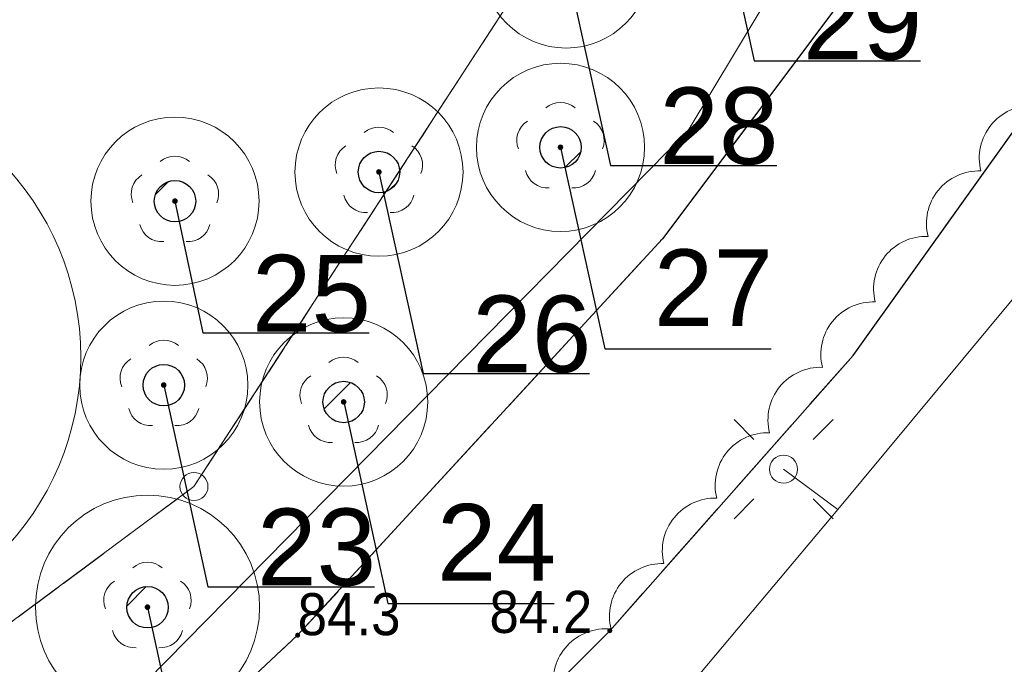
# Model space of a CAD drawing. Header units: metres. Extents: x 6540907 to 6541833, y 5893434 to 5894895.
# Tile 14 of 256: x 6540983 to 6541001, y 5893601 to 5893612. Entities that reach past the tile are written whole.
import ezdxf
from ezdxf import colors
from ezdxf.entities.mleader import LeaderData, LeaderLine
from ezdxf.enums import TextEntityAlignment as Align
from ezdxf.math import Vec2, Vec3

# ---------------------------------------------------------------- set-up
doc = ezdxf.new("R2010")
doc.units = ezdxf.units.M
doc.header["$MEASUREMENT"] = 0
for name, pattern in [('1.5_0.5', [2, 1.5, -0.5]), ('219-500', [0, 0]), ('egug-500', [1, 0.5, -0.5])]:
    doc.linetypes.add(name, pattern=pattern)
doc.layers.get('0').update_dxf_attribs({"color": 2, "linetype": 'CONTINUOUS', "lineweight": 5})
for name, color, linetype, lineweight in [('202-punkt graniczny', 251, 'CONTINUOUS', 9), ('218-kontur użytku gruntowego', 251, 'CONTINUOUS', 9), ('219-działka ewidencyjna', 152, 'CONTINUOUS', 18), ('drzewo liściaste', 251, 'CONTINUOUS', 9), ('jezdnia', 251, 'CONTINUOUS', 9), ('krawężnik', 251, 'CONTINUOUS', 9), ('latarnia', 251, 'CONTINUOUS', 9), ('pikieta naturalna', 251, 'CONTINUOUS', 9), ('pikieta naturalna-Atr2', 251, 'CONTINUOUS', 9), ('przewód elektroenergetyczny podziemny', 251, 'CONTINUOUS', 9), ('z_i_drzewa_liściste_korony', 66, 'CONTINUOUS', 20), ('z_i_drzewa_opis', 7, 'CONTINUOUS', 25)]:
    doc.layers.add(name, color=color, linetype=linetype, lineweight=lineweight)
doc.layers.add('z_i_masywy_grupy', color=7, linetype='CONTINUOUS', lineweight=13, true_color=0x7f926c)
doc.styles.add('Opisowy', font='arial.ttf')
doc.styles.get("Standard").update_dxf_attribs({"font": 'Arial', "width": 0.75})

# ---------------------------------------------------------------- blocks, each defined once
blk = doc.blocks.new('202')
at = {"color": 0, "linetype": 'Continuous', "lineweight": 0}
blk.add_circle((0, 0), 0.25, dxfattribs=at)
blk = doc.blocks.new('SM01')
at = {"color": 0, "linetype": 'Continuous', "lineweight": 13}
for p, q in [((-0.53, 0.531), (-0.883, 0.884)), ((0.531, 0.531), (0.884, 0.884)), ((-0.53, -0.53), (-0.883, -0.883)), ((0.531, -0.53), (0.884, -0.883))]:
    blk.add_line(p, q, dxfattribs=at)
blk.add_circle((0, 0), 0.25, dxfattribs=at)
blk = doc.blocks.new('PW01')
at = {"linetype": 'Continuous', "lineweight": 13}
h = blk.add_hatch(color=0, dxfattribs=at)
edge = h.paths.add_edge_path()
edge.add_arc((0, 0), 0.045, 0, 360)
blk = doc.blocks.new('OP021')
at = {"linetype": 'Continuous', "lineweight": 13}
h = blk.add_hatch(color=0, dxfattribs=at)
edge = h.paths.add_edge_path()
edge.add_arc((0, 0), 0.05, 0, 360)
at = {"color": 0, "linetype": 'Continuous', "lineweight": 13}
for centre, start, end in [((0, 0.4), 49.272, 130.728), ((-0.38, 0.124), 121.308, 202.548), ((0.38, 0.124), 337.452, 58.692), ((-0.235, -0.324), 193.221, 274.871), ((0.235, -0.324), 265.129, 346.779)]:
    blk.add_arc(centre, 0.4, start, end, dxfattribs=at)
blk = doc.blocks.new('_None')
blk = doc.blocks.new('punkt')
h = blk.add_hatch()
h.set_pattern_fill('ANSI32', color=256, scale=0.2)
h.set_pattern_definition([(45, (-4781848.87, -5644337.08), (-1.34703841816, 1.34703841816), []), (45, (-4781847.972, -5644337.08), (-1.34703841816, 1.34703841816), [])])
edge = h.paths.add_edge_path()
edge.add_arc((0, 0), 0.243, 0, 360)
blk.add_circle((0, 0), 0.243)

msp = doc.modelspace()

# ---------------------------------------------------------------- linework, layer by layer
at = {"layer": '218-kontur użytku gruntowego', "linetype": 'egug-500', "lineweight": 18, "flags": 128}
for points in [[(6541000.71, 5893625.563), (6540986.55, 5893603.823)], [(6540986.55, 5893603.823), (6541000.71, 5893625.563)], [(6540986.55, 5893603.823), (6540919.14, 5893553.873)], [(6540919.14, 5893553.873), (6540986.55, 5893603.823)]]:
    msp.add_lwpolyline(points, dxfattribs=at)
at = {"layer": '219-działka ewidencyjna', "linetype": '219-500', "lineweight": 18, "flags": 128}
for points in [[(6541000.71, 5893625.563), (6540986.55, 5893603.823)], [(6540986.55, 5893603.823), (6540919.14, 5893553.873)]]:
    msp.add_lwpolyline(points, dxfattribs=at)
at = {"layer": 'jezdnia', "linetype": '1.5_0.5', "lineweight": 18, "flags": 128}
msp.add_lwpolyline([(6540921.23, 5893551.933), (6540924.81, 5893548.553), (6540929.08, 5893553.073), (6540942.44, 5893566.903), (6540948.83, 5893570.673), (6540957.35, 5893575.643), (6540959.24, 5893576.693), (6540967.4, 5893581.433), (6540969.59, 5893582.733), (6540972.14, 5893584.133), (6540973.93, 5893585.133), (6540977.19, 5893587.023), (6540983.03, 5893590.913), (6540987.16, 5893594.463), (6540988.5, 5893595.803), (6540993.97, 5893601.253), (6540998.31, 5893606.163), (6541001.31, 5893610.353), (6541002.44, 5893611.973), (6541003.89, 5893613.983), (6541005.24, 5893615.203), (6541007.68, 5893616.123), (6541010.72, 5893616.493), (6541014.25, 5893615.853), (6541018.77, 5893614.053), (6541020.68, 5893616.033), (6541015.79, 5893620.743), (6541014.35, 5893622.973), (6541014.44, 5893625.493), (6541015.79, 5893627.063), (6541031.2, 5893636.723), (6541029.11, 5893639.573), (6541014.27, 5893631.143), (6541013.09, 5893631.253), (6541012.73, 5893632.283), (6541014.9, 5893639.033), (6541015.56, 5893640.763), (6541016.28, 5893642.473), (6541018.17, 5893645.953), (6541014.81, 5893647.663), (6541010.45, 5893637.273), (6541005.96, 5893626.093), (6541002.87, 5893619.843), (6540997.93, 5893612.263), (6540994.91, 5893608.243), (6540988.4, 5893601.173), (6540982.23, 5893595.403), (6540975.63, 5893590.783), (6540966.12, 5893585.263), (6540958.27, 5893580.933), (6540948.75, 5893575.423), (6540936.8, 5893567.973), (6540932.82, 5893564.933)], close=True, dxfattribs=at)
at = {"layer": 'krawężnik', "linetype": 'Continuous', "lineweight": 25, "flags": 128}
for points in [[(6541014.81, 5893647.663), (6541010.45, 5893637.273), (6541005.96, 5893626.093), (6541002.87, 5893619.843), (6540997.93, 5893612.263), (6540994.91, 5893608.243), (6540988.4, 5893601.173), (6540982.23, 5893595.403), (6540975.63, 5893590.783), (6540966.12, 5893585.263), (6540958.27, 5893580.933)], [(6540924.81, 5893548.553), (6540929.08, 5893553.073), (6540942.44, 5893566.903), (6540948.83, 5893570.673), (6540957.35, 5893575.643), (6540959.24, 5893576.693), (6540967.4, 5893581.433), (6540969.59, 5893582.733), (6540972.14, 5893584.133), (6540973.93, 5893585.133), (6540977.19, 5893587.023), (6540983.03, 5893590.913), (6540987.16, 5893594.463), (6540988.5, 5893595.803), (6540993.97, 5893601.253), (6540998.31, 5893606.163), (6541001.31, 5893610.353), (6541002.44, 5893611.973), (6541003.89, 5893613.983), (6541005.24, 5893615.203), (6541007.68, 5893616.123), (6541010.72, 5893616.493), (6541014.25, 5893615.853), (6541018.77, 5893614.053)]]:
    msp.add_lwpolyline(points, dxfattribs=at)
at = {"layer": 'przewód elektroenergetyczny podziemny', "linetype": 'Continuous', "lineweight": 18, "flags": 128}
for points in [[(6540997.07, 5893604.133), (6540998.04, 5893603.413), (6541001.15, 5893607.153), (6541005.06, 5893613.433), (6541007.43, 5893615.363), (6541009.86, 5893618.533), (6541013.14, 5893622.173), (6541014.47, 5893623.663), (6541014.66, 5893624.853), (6541015.58, 5893625.943), (6541027.31, 5893633.953), (6541032.91, 5893637.373), (6541037.93, 5893640.893), (6541041.46, 5893643.943), (6541042.85, 5893645.213)], [(6540949.3, 5893575.973), (6540983.91, 5893598.533), (6540995.37, 5893610.173), (6541000.93, 5893619.413), (6541019.64, 5893635.093)], [(6540953.59, 5893572.953), (6540954.1, 5893572.033), (6540965.76, 5893579.033), (6540967.15, 5893579.833), (6540968.86, 5893579.673), (6540971.41, 5893581.263), (6540972.95, 5893583.193), (6540974.46, 5893584.073), (6540976.09, 5893585.773), (6540978.74, 5893586.783), (6540981.03, 5893588.543), (6540984.37, 5893589.993), (6540988.17, 5893593.093), (6540990.95, 5893595.373), (6540992.77, 5893597.893), (6540995.48, 5893600.373), (6540998.04, 5893603.413), (6540997.07, 5893604.133)]]:
    msp.add_lwpolyline(points, dxfattribs=at)
at = {"layer": 'z_i_drzewa_liściste_korony', "linetype": 'Continuous'}
for centre, radius in [((6540993.191, 5893613.141), 1.5), ((6540993.091, 5893609.871), 1.5), ((6540979.541, 5893606.131), 4.989), ((6540989.851, 5893609.431), 1.5), ((6540986.211, 5893608.911), 1.5), ((6540986.011, 5893605.631), 1.5), ((6540989.221, 5893605.331), 1.5), ((6540985.721, 5893601.671), 2)]:
    msp.add_circle(centre, radius, dxfattribs=at)
at = {"layer": 'z_i_masywy_grupy', "linetype": 'Continuous'}
msp.add_lwpolyline([(6541003.42, 5893612.95, 0.5), (6541002.477, 5893611.783, 0.5), (6541001.534, 5893610.616, 0.5), (6541000.592, 5893609.45, 0.5), (6540999.649, 5893608.283, 0.5), (6540998.706, 5893607.116, 0.5), (6540997.764, 5893605.949, 0.5), (6540996.821, 5893604.782, 0.5), (6540995.879, 5893603.616, 0.5), (6540994.936, 5893602.449, 0.5), (6540993.993, 5893601.282, 0.5), (6540992.976, 5893600.18, 0.5), (6540991.956, 5893599.08, 0.5), (6540990.937, 5893597.98, 0.5), (6540989.917, 5893596.879, 0.5), (6540988.897, 5893595.779, 0.5), (6540987.878, 5893594.679, 0.5), (6540986.858, 5893593.579, 0.5), (6540985.824, 5893592.496, 0.5), (6540984.589, 5893591.643, 0.5), (6540983.355, 5893590.791, 0.5)], format="xyb", dxfattribs=at)

# ---------------------------------------------------------------- block references
at = {"layer": '202-punkt graniczny', "linetype": 'Continuous', "lineweight": 18}
msp.add_blockref('202', (6540986.55, 5893603.823), dxfattribs=at)
at = {"layer": 'drzewo liściaste', "linetype": 'Continuous', "lineweight": 18}
for p in [(6540993.09, 5893609.873), (6540993.09, 5893609.873), (6540993.09, 5893609.873), (6540989.85, 5893609.433), (6540989.85, 5893609.433), (6540989.85, 5893609.433), (6540986.21, 5893608.913), (6540986.21, 5893608.913), (6540986.21, 5893608.913), (6540986.01, 5893605.633), (6540986.01, 5893605.633), (6540986.01, 5893605.633), (6540989.22, 5893605.333), (6540989.22, 5893605.333), (6540989.22, 5893605.333), (6540985.72, 5893601.673), (6540985.72, 5893601.673), (6540985.72, 5893601.673)]:
    msp.add_blockref('OP021', p, dxfattribs=at)
at = {"layer": 'latarnia', "linetype": 'Continuous', "lineweight": 18}
msp.add_blockref('SM01', (6540997.07, 5893604.133), dxfattribs=at)
at = {"layer": 'pikieta naturalna', "linetype": 'Continuous', "lineweight": 13}
for p in [(6540988.4, 5893601.173), (6540993.97, 5893601.253)]:
    msp.add_blockref('PW01', p, dxfattribs=at)
at = {"layer": 'z_i_drzewa_opis', "ltscale": 0.01, "xscale": 1.520278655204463, "yscale": 1.520278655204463, "zscale": 1.520278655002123}
for p in [(6540993.091, 5893609.871), (6540989.851, 5893609.431), (6540986.211, 5893608.911), (6540986.011, 5893605.631), (6540989.221, 5893605.331), (6540985.721, 5893601.671)]:
    msp.add_blockref('punkt', p, dxfattribs=at)

# ---------------------------------------------------------------- texts
at = {"layer": 'pikieta naturalna-Atr2', "width": 0.9}
msp.add_text('84.3', height=0.75, dxfattribs=at).set_placement((6540988.4, 5893601.173))
msp.add_text('84.2', height=0.75, dxfattribs=at).set_placement((6540992.74, 5893601.213), align=Align.CENTER)

# ---------------------------------------------------------------- leaders
at = {"layer": 'z_i_drzewa_opis'}
ml = msp.add_multileader_mtext('Standard', dxfattribs=at)
ml.set_content('29', color=256, style='Opisowy')
ml.set_leader_properties()
ml.set_arrow_properties(name='NONE')
ml.build(insert=Vec2(0, 0))
ml.multileader.update_dxf_attribs({"has_dogleg": 0, "text_left_attachment_type": 6, "text_right_attachment_type": 5, "text_top_attachment_type": 0, "text_bottom_attachment_type": 0, "dogleg_length": 1.914, "arrow_head_size": 7.005})
ctx = ml.context
ctx.base_point, ctx.char_height, ctx.arrow_head_size, ctx.landing_gap_size, ctx.plane_origin = Vec3(6540996.544, 5893611.414), 1.3683, 7.005, 0.876, Vec3(6540989.468, 5893605.674)
ctx.left_attachment, ctx.right_attachment, ctx.attachment_type = 6, 5, 2
notes = []
notes.append((ctx, [(1, (1, 1, 0), (6540993.503, 5893611.414), (1, 0), 3.041, [(0, [(6540996.051, 5893613.651), (6540996.544, 5893611.414), (6540996.544, 5893611.414), (6540996.544, 5893611.414), (6540996.544, 5893611.414), (6540996.544, 5893611.414), (6540996.544, 5893611.414), (6540996.544, 5893611.414), (6540996.544, 5893611.414), (6540996.544, 5893611.414), (6540996.544, 5893611.414), (6540996.544, 5893611.414), (6540996.544, 5893611.414), (6540996.544, 5893611.414), (6540996.544, 5893611.414), (6540996.544, 5893611.414), (6540996.544, 5893611.414), (6540996.544, 5893611.414), (6540996.544, 5893611.414), (6540996.544, 5893611.414), (6540996.544, 5893611.414), (6540996.544, 5893611.414), (6540996.544, 5893611.414), (6540996.544, 5893611.414), (6540996.544, 5893611.414), (6540996.544, 5893611.414), (6540996.544, 5893611.414), (6540996.544, 5893611.414), (6540996.544, 5893611.414), (6540996.544, 5893611.414), (6540996.544, 5893611.414), (6540996.544, 5893611.414), (6540996.544, 5893611.414), (6540996.544, 5893611.414), (6540996.544, 5893611.414), (6540996.544, 5893611.414), (6540996.544, 5893611.414), (6540996.544, 5893611.414), (6540996.544, 5893611.414), (6540996.544, 5893611.414), (6540996.544, 5893611.414), (6540996.544, 5893611.414), (6540996.544, 5893611.414), (6540996.544, 5893611.414), (6540996.544, 5893611.414), (6540996.544, 5893611.414), (6540996.544, 5893611.414), (6540996.544, 5893611.414), (6540996.544, 5893611.414), (6540996.544, 5893611.414), (6540996.544, 5893611.414), (6540996.544, 5893611.414), (6540996.544, 5893611.414), (6540996.544, 5893611.414), (6540996.544, 5893611.414), (6540996.544, 5893611.414), (6540996.544, 5893611.414), (6540996.544, 5893611.414), (6540996.544, 5893611.414), (6540996.544, 5893611.414), (6540996.544, 5893611.414), (6540996.544, 5893611.414), (6540996.544, 5893611.414), (6540996.544, 5893611.414), (6540996.544, 5893611.414), (6540996.544, 5893611.414), (6540996.544, 5893611.414), (6540996.544, 5893611.414), (6540996.544, 5893611.414), (6540996.544, 5893611.414), (6540996.544, 5893611.414), (6540996.544, 5893611.414), (6540996.544, 5893611.414), (6540996.544, 5893611.414), (6540996.544, 5893611.414), (6540996.544, 5893611.414), (6540996.544, 5893611.414), (6540996.544, 5893611.414), (6540996.544, 5893611.414), (6540996.544, 5893611.414), (6540996.544, 5893611.414), (6540996.544, 5893611.414), (6540996.544, 5893611.414), (6540996.544, 5893611.414), (6540996.544, 5893611.414), (6540996.544, 5893611.414), (6540996.544, 5893611.414), (6540996.544, 5893611.414), (6540996.544, 5893611.414), (6540996.544, 5893611.414), (6540996.544, 5893611.414), (6540996.544, 5893611.414), (6540996.544, 5893611.414), (6540996.544, 5893611.414), (6540996.544, 5893611.414), (6540996.544, 5893611.414), (6540996.544, 5893611.414), (6540996.544, 5893611.414), (6540996.544, 5893611.414), (6540996.544, 5893611.414), (6540996.544, 5893611.414), (6540996.544, 5893611.414), (6540996.544, 5893611.414), (6540996.544, 5893611.414), (6540996.544, 5893611.414), (6540996.544, 5893611.414), (6540996.544, 5893611.414), (6540996.544, 5893611.414), (6540996.544, 5893611.414), (6540996.544, 5893611.414), (6540996.544, 5893611.414), (6540996.544, 5893611.414), (6540996.544, 5893611.414), (6540996.544, 5893611.414), (6540996.544, 5893611.414), (6540996.544, 5893611.414), (6540996.544, 5893611.414), (6540996.544, 5893611.414), (6540996.544, 5893611.414), (6540996.544, 5893611.414), (6540996.544, 5893611.414), (6540996.544, 5893611.414), (6540996.544, 5893611.414), (6540996.544, 5893611.414), (6540996.544, 5893611.414), (6540996.544, 5893611.414)], 256, [])])]))
ctx.mtext.insert, ctx.mtext.flow_direction = Vec3(6540997.419, 5893612.806), 5
ml = msp.add_multileader_mtext('Standard', dxfattribs=at)
ml.set_content('28', color=256, style='Opisowy')
ml.set_leader_properties()
ml.set_arrow_properties(name='NONE')
ml.build(insert=Vec2(0, 0))
ml.multileader.update_dxf_attribs({"has_dogleg": 0, "text_left_attachment_type": 6, "text_right_attachment_type": 5, "text_top_attachment_type": 0, "text_bottom_attachment_type": 0, "dogleg_length": 1.914, "arrow_head_size": 7.005})
ctx = ml.context
ctx.base_point, ctx.char_height, ctx.arrow_head_size, ctx.landing_gap_size, ctx.plane_origin = Vec3(6540993.98, 5893609.548), 1.3683, 7.005, 0.876, Vec3(6540986.608, 5893605.164)
ctx.left_attachment, ctx.right_attachment, ctx.attachment_type = 6, 5, 2
notes.append((ctx, [(1, (1, 1, 0), (6540990.939, 5893609.548), (1, 0), 3.041, [(0, [(6540993.191, 5893613.141), (6540993.98, 5893609.548), (6540993.98, 5893609.548), (6540993.98, 5893609.548), (6540993.98, 5893609.548), (6540993.98, 5893609.548), (6540993.98, 5893609.548), (6540993.98, 5893609.548), (6540993.98, 5893609.548), (6540993.98, 5893609.548), (6540993.98, 5893609.548), (6540993.98, 5893609.548), (6540993.98, 5893609.548), (6540993.98, 5893609.548), (6540993.98, 5893609.548), (6540993.98, 5893609.548), (6540993.98, 5893609.548), (6540993.98, 5893609.548), (6540993.98, 5893609.548), (6540993.98, 5893609.548), (6540993.98, 5893609.548), (6540993.98, 5893609.548), (6540993.98, 5893609.548), (6540993.98, 5893609.548), (6540993.98, 5893609.548), (6540993.98, 5893609.548), (6540993.98, 5893609.548), (6540993.98, 5893609.548), (6540993.98, 5893609.548), (6540993.98, 5893609.548), (6540993.98, 5893609.548), (6540993.98, 5893609.548), (6540993.98, 5893609.548), (6540993.98, 5893609.548), (6540993.98, 5893609.548), (6540993.98, 5893609.548), (6540993.98, 5893609.548), (6540993.98, 5893609.548), (6540993.98, 5893609.548), (6540993.98, 5893609.548), (6540993.98, 5893609.548), (6540993.98, 5893609.548), (6540993.98, 5893609.548), (6540993.98, 5893609.548), (6540993.98, 5893609.548), (6540993.98, 5893609.548), (6540993.98, 5893609.548), (6540993.98, 5893609.548), (6540993.98, 5893609.548), (6540993.98, 5893609.548), (6540993.98, 5893609.548), (6540993.98, 5893609.548), (6540993.98, 5893609.548), (6540993.98, 5893609.548), (6540993.98, 5893609.548), (6540993.98, 5893609.548), (6540993.98, 5893609.548), (6540993.98, 5893609.548), (6540993.98, 5893609.548), (6540993.98, 5893609.548), (6540993.98, 5893609.548), (6540993.98, 5893609.548), (6540993.98, 5893609.548), (6540993.98, 5893609.548), (6540993.98, 5893609.548), (6540993.98, 5893609.548), (6540993.98, 5893609.548), (6540993.98, 5893609.548), (6540993.98, 5893609.548), (6540993.98, 5893609.548), (6540993.98, 5893609.548), (6540993.98, 5893609.548), (6540993.98, 5893609.548), (6540993.98, 5893609.548), (6540993.98, 5893609.548), (6540993.98, 5893609.548), (6540993.98, 5893609.548), (6540993.98, 5893609.548), (6540993.98, 5893609.548), (6540993.98, 5893609.548), (6540993.98, 5893609.548), (6540993.98, 5893609.548), (6540993.98, 5893609.548), (6540993.98, 5893609.548), (6540993.98, 5893609.548), (6540993.98, 5893609.548), (6540993.98, 5893609.548), (6540993.98, 5893609.548), (6540993.98, 5893609.548), (6540993.98, 5893609.548), (6540993.98, 5893609.548), (6540993.98, 5893609.548), (6540993.98, 5893609.548), (6540993.98, 5893609.548), (6540993.98, 5893609.548), (6540993.98, 5893609.548), (6540993.98, 5893609.548), (6540993.98, 5893609.548), (6540993.98, 5893609.548), (6540993.98, 5893609.548), (6540993.98, 5893609.548), (6540993.98, 5893609.548), (6540993.98, 5893609.548), (6540993.98, 5893609.548), (6540993.98, 5893609.548), (6540993.98, 5893609.548), (6540993.98, 5893609.548), (6540993.98, 5893609.548), (6540993.98, 5893609.548), (6540993.98, 5893609.548), (6540993.98, 5893609.548), (6540993.98, 5893609.548), (6540993.98, 5893609.548), (6540993.98, 5893609.548), (6540993.98, 5893609.548), (6540993.98, 5893609.548), (6540993.98, 5893609.548), (6540993.98, 5893609.548), (6540993.98, 5893609.548), (6540993.98, 5893609.548), (6540993.98, 5893609.548), (6540993.98, 5893609.548), (6540993.98, 5893609.548), (6540993.98, 5893609.548), (6540993.98, 5893609.548), (6540993.98, 5893609.548)], 256, [])])]))
ctx.mtext.insert, ctx.mtext.flow_direction = Vec3(6540994.855, 5893610.94), 5
ml = msp.add_multileader_mtext('Standard', dxfattribs=at)
ml.set_content('27', color=256, style='Opisowy')
ml.set_leader_properties()
ml.set_arrow_properties(name='NONE')
ml.build(insert=Vec2(0, 0))
ml.multileader.update_dxf_attribs({"has_dogleg": 0, "text_left_attachment_type": 6, "text_right_attachment_type": 5, "text_top_attachment_type": 0, "text_bottom_attachment_type": 0, "dogleg_length": 1.914, "arrow_head_size": 7.005})
ctx = ml.context
ctx.base_point, ctx.char_height, ctx.arrow_head_size, ctx.landing_gap_size, ctx.plane_origin = Vec3(6540993.88, 5893606.278), 1.3683, 7.005, 0.876, Vec3(6540986.508, 5893601.894)
ctx.left_attachment, ctx.right_attachment, ctx.attachment_type = 6, 5, 2
notes.append((ctx, [(1, (1, 1, 0), (6540990.839, 5893606.278), (1, 0), 3.041, [(0, [(6540993.091, 5893609.871), (6540993.88, 5893606.278), (6540993.88, 5893606.278), (6540993.88, 5893606.278), (6540993.88, 5893606.278), (6540993.88, 5893606.278), (6540993.88, 5893606.278), (6540993.88, 5893606.278), (6540993.88, 5893606.278), (6540993.88, 5893606.278), (6540993.88, 5893606.278), (6540993.88, 5893606.278), (6540993.88, 5893606.278), (6540993.88, 5893606.278), (6540993.88, 5893606.278), (6540993.88, 5893606.278), (6540993.88, 5893606.278), (6540993.88, 5893606.278), (6540993.88, 5893606.278), (6540993.88, 5893606.278), (6540993.88, 5893606.278), (6540993.88, 5893606.278), (6540993.88, 5893606.278), (6540993.88, 5893606.278), (6540993.88, 5893606.278), (6540993.88, 5893606.278), (6540993.88, 5893606.278), (6540993.88, 5893606.278), (6540993.88, 5893606.278), (6540993.88, 5893606.278), (6540993.88, 5893606.278), (6540993.88, 5893606.278), (6540993.88, 5893606.278), (6540993.88, 5893606.278), (6540993.88, 5893606.278), (6540993.88, 5893606.278), (6540993.88, 5893606.278), (6540993.88, 5893606.278), (6540993.88, 5893606.278), (6540993.88, 5893606.278), (6540993.88, 5893606.278), (6540993.88, 5893606.278), (6540993.88, 5893606.278), (6540993.88, 5893606.278), (6540993.88, 5893606.278), (6540993.88, 5893606.278), (6540993.88, 5893606.278), (6540993.88, 5893606.278), (6540993.88, 5893606.278), (6540993.88, 5893606.278), (6540993.88, 5893606.278), (6540993.88, 5893606.278), (6540993.88, 5893606.278), (6540993.88, 5893606.278), (6540993.88, 5893606.278), (6540993.88, 5893606.278), (6540993.88, 5893606.278), (6540993.88, 5893606.278), (6540993.88, 5893606.278), (6540993.88, 5893606.278), (6540993.88, 5893606.278), (6540993.88, 5893606.278), (6540993.88, 5893606.278), (6540993.88, 5893606.278), (6540993.88, 5893606.278), (6540993.88, 5893606.278), (6540993.88, 5893606.278), (6540993.88, 5893606.278), (6540993.88, 5893606.278), (6540993.88, 5893606.278), (6540993.88, 5893606.278), (6540993.88, 5893606.278), (6540993.88, 5893606.278), (6540993.88, 5893606.278), (6540993.88, 5893606.278), (6540993.88, 5893606.278), (6540993.88, 5893606.278), (6540993.88, 5893606.278), (6540993.88, 5893606.278), (6540993.88, 5893606.278), (6540993.88, 5893606.278), (6540993.88, 5893606.278), (6540993.88, 5893606.278), (6540993.88, 5893606.278), (6540993.88, 5893606.278), (6540993.88, 5893606.278), (6540993.88, 5893606.278), (6540993.88, 5893606.278), (6540993.88, 5893606.278), (6540993.88, 5893606.278), (6540993.88, 5893606.278), (6540993.88, 5893606.278), (6540993.88, 5893606.278), (6540993.88, 5893606.278), (6540993.88, 5893606.278), (6540993.88, 5893606.278), (6540993.88, 5893606.278), (6540993.88, 5893606.278), (6540993.88, 5893606.278), (6540993.88, 5893606.278), (6540993.88, 5893606.278), (6540993.88, 5893606.278), (6540993.88, 5893606.278), (6540993.88, 5893606.278), (6540993.88, 5893606.278), (6540993.88, 5893606.278), (6540993.88, 5893606.278), (6540993.88, 5893606.278), (6540993.88, 5893606.278), (6540993.88, 5893606.278), (6540993.88, 5893606.278), (6540993.88, 5893606.278), (6540993.88, 5893606.278), (6540993.88, 5893606.278), (6540993.88, 5893606.278), (6540993.88, 5893606.278), (6540993.88, 5893606.278), (6540993.88, 5893606.278), (6540993.88, 5893606.278), (6540993.88, 5893606.278), (6540993.88, 5893606.278), (6540993.88, 5893606.278), (6540993.88, 5893606.278), (6540993.88, 5893606.278), (6540993.88, 5893606.278), (6540993.88, 5893606.278)], 256, [])])]))
ctx.mtext.insert, ctx.mtext.flow_direction = Vec3(6540994.755, 5893608.052), 5
ml = msp.add_multileader_mtext('Standard', dxfattribs=at)
ml.set_content('26', color=256, style='Opisowy')
ml.set_leader_properties()
ml.set_arrow_properties(name='NONE')
ml.build(insert=Vec2(0, 0))
ml.multileader.update_dxf_attribs({"has_dogleg": 0, "text_left_attachment_type": 6, "text_right_attachment_type": 5, "text_top_attachment_type": 0, "text_bottom_attachment_type": 0, "dogleg_length": 1.914, "arrow_head_size": 7.005})
ctx = ml.context
ctx.base_point, ctx.char_height, ctx.arrow_head_size, ctx.landing_gap_size, ctx.plane_origin = Vec3(6540990.64, 5893605.838), 1.3683, 7.005, 0.876, Vec3(6540983.268, 5893601.454)
ctx.left_attachment, ctx.right_attachment, ctx.attachment_type = 6, 5, 2
notes.append((ctx, [(1, (1, 1, 0), (6540987.599, 5893605.838), (1, 0), 3.041, [(0, [(6540989.851, 5893609.431), (6540990.64, 5893605.838), (6540990.64, 5893605.838), (6540990.64, 5893605.838), (6540990.64, 5893605.838), (6540990.64, 5893605.838), (6540990.64, 5893605.838), (6540990.64, 5893605.838), (6540990.64, 5893605.838), (6540990.64, 5893605.838), (6540990.64, 5893605.838), (6540990.64, 5893605.838), (6540990.64, 5893605.838), (6540990.64, 5893605.838), (6540990.64, 5893605.838), (6540990.64, 5893605.838), (6540990.64, 5893605.838), (6540990.64, 5893605.838), (6540990.64, 5893605.838), (6540990.64, 5893605.838), (6540990.64, 5893605.838), (6540990.64, 5893605.838), (6540990.64, 5893605.838), (6540990.64, 5893605.838), (6540990.64, 5893605.838), (6540990.64, 5893605.838), (6540990.64, 5893605.838), (6540990.64, 5893605.838), (6540990.64, 5893605.838), (6540990.64, 5893605.838), (6540990.64, 5893605.838), (6540990.64, 5893605.838), (6540990.64, 5893605.838), (6540990.64, 5893605.838), (6540990.64, 5893605.838), (6540990.64, 5893605.838), (6540990.64, 5893605.838), (6540990.64, 5893605.838), (6540990.64, 5893605.838), (6540990.64, 5893605.838), (6540990.64, 5893605.838), (6540990.64, 5893605.838), (6540990.64, 5893605.838), (6540990.64, 5893605.838), (6540990.64, 5893605.838), (6540990.64, 5893605.838), (6540990.64, 5893605.838), (6540990.64, 5893605.838), (6540990.64, 5893605.838), (6540990.64, 5893605.838), (6540990.64, 5893605.838), (6540990.64, 5893605.838), (6540990.64, 5893605.838), (6540990.64, 5893605.838), (6540990.64, 5893605.838), (6540990.64, 5893605.838), (6540990.64, 5893605.838), (6540990.64, 5893605.838), (6540990.64, 5893605.838), (6540990.64, 5893605.838), (6540990.64, 5893605.838), (6540990.64, 5893605.838), (6540990.64, 5893605.838), (6540990.64, 5893605.838), (6540990.64, 5893605.838), (6540990.64, 5893605.838), (6540990.64, 5893605.838), (6540990.64, 5893605.838), (6540990.64, 5893605.838), (6540990.64, 5893605.838), (6540990.64, 5893605.838), (6540990.64, 5893605.838), (6540990.64, 5893605.838), (6540990.64, 5893605.838), (6540990.64, 5893605.838), (6540990.64, 5893605.838), (6540990.64, 5893605.838), (6540990.64, 5893605.838), (6540990.64, 5893605.838), (6540990.64, 5893605.838), (6540990.64, 5893605.838), (6540990.64, 5893605.838), (6540990.64, 5893605.838), (6540990.64, 5893605.838), (6540990.64, 5893605.838), (6540990.64, 5893605.838), (6540990.64, 5893605.838), (6540990.64, 5893605.838), (6540990.64, 5893605.838), (6540990.64, 5893605.838), (6540990.64, 5893605.838), (6540990.64, 5893605.838), (6540990.64, 5893605.838), (6540990.64, 5893605.838), (6540990.64, 5893605.838), (6540990.64, 5893605.838), (6540990.64, 5893605.838), (6540990.64, 5893605.838), (6540990.64, 5893605.838), (6540990.64, 5893605.838), (6540990.64, 5893605.838), (6540990.64, 5893605.838), (6540990.64, 5893605.838), (6540990.64, 5893605.838), (6540990.64, 5893605.838), (6540990.64, 5893605.838), (6540990.64, 5893605.838), (6540990.64, 5893605.838), (6540990.64, 5893605.838), (6540990.64, 5893605.838), (6540990.64, 5893605.838), (6540990.64, 5893605.838), (6540990.64, 5893605.838), (6540990.64, 5893605.838), (6540990.64, 5893605.838), (6540990.64, 5893605.838), (6540990.64, 5893605.838), (6540990.64, 5893605.838), (6540990.64, 5893605.838), (6540990.64, 5893605.838), (6540990.64, 5893605.838), (6540990.64, 5893605.838), (6540990.64, 5893605.838), (6540990.64, 5893605.838), (6540990.64, 5893605.838), (6540990.64, 5893605.838)], 256, [])])]))
ctx.mtext.insert, ctx.mtext.flow_direction = Vec3(6540991.515, 5893607.23), 5
ml = msp.add_multileader_mtext('Standard', dxfattribs=at)
ml.set_content('25', color=256, style='Opisowy')
ml.set_leader_properties()
ml.set_arrow_properties(name='NONE')
ml.build(insert=Vec2(0, 0))
ml.multileader.update_dxf_attribs({"has_dogleg": 0, "text_left_attachment_type": 6, "text_right_attachment_type": 5, "text_top_attachment_type": 0, "text_bottom_attachment_type": 0, "dogleg_length": 1.914, "arrow_head_size": 7.005})
ctx = ml.context
ctx.base_point, ctx.char_height, ctx.arrow_head_size, ctx.landing_gap_size, ctx.plane_origin = Vec3(6540986.707, 5893606.563), 1.3683, 7.005, 0.876, Vec3(6540979.628, 5893600.934)
ctx.left_attachment, ctx.right_attachment, ctx.attachment_type = 6, 5, 2
notes.append((ctx, [(1, (1, 1, 0), (6540983.667, 5893606.563), (1, 0), 3.041, [(0, [(6540986.211, 5893608.911), (6540986.707, 5893606.563), (6540986.707, 5893606.563), (6540986.707, 5893606.563), (6540986.707, 5893606.563), (6540986.707, 5893606.563), (6540986.707, 5893606.563), (6540986.707, 5893606.563), (6540986.707, 5893606.563), (6540986.707, 5893606.563), (6540986.707, 5893606.563), (6540986.707, 5893606.563), (6540986.707, 5893606.563), (6540986.707, 5893606.563), (6540986.707, 5893606.563), (6540986.707, 5893606.563), (6540986.707, 5893606.563), (6540986.707, 5893606.563), (6540986.707, 5893606.563), (6540986.707, 5893606.563), (6540986.707, 5893606.563), (6540986.707, 5893606.563), (6540986.707, 5893606.563), (6540986.707, 5893606.563), (6540986.707, 5893606.563), (6540986.707, 5893606.563), (6540986.707, 5893606.563), (6540986.707, 5893606.563), (6540986.707, 5893606.563), (6540986.707, 5893606.563), (6540986.707, 5893606.563), (6540986.707, 5893606.563), (6540986.707, 5893606.563), (6540986.707, 5893606.563), (6540986.707, 5893606.563), (6540986.707, 5893606.563), (6540986.707, 5893606.563), (6540986.707, 5893606.563), (6540986.707, 5893606.563), (6540986.707, 5893606.563), (6540986.707, 5893606.563), (6540986.707, 5893606.563), (6540986.707, 5893606.563), (6540986.707, 5893606.563), (6540986.707, 5893606.563), (6540986.707, 5893606.563), (6540986.707, 5893606.563), (6540986.707, 5893606.563), (6540986.707, 5893606.563), (6540986.707, 5893606.563), (6540986.707, 5893606.563), (6540986.707, 5893606.563), (6540986.707, 5893606.563), (6540986.707, 5893606.563), (6540986.707, 5893606.563), (6540986.707, 5893606.563), (6540986.707, 5893606.563), (6540986.707, 5893606.563), (6540986.707, 5893606.563), (6540986.707, 5893606.563), (6540986.707, 5893606.563), (6540986.707, 5893606.563), (6540986.707, 5893606.563), (6540986.707, 5893606.563), (6540986.707, 5893606.563), (6540986.707, 5893606.563), (6540986.707, 5893606.563), (6540986.707, 5893606.563), (6540986.707, 5893606.563), (6540986.707, 5893606.563), (6540986.707, 5893606.563), (6540986.707, 5893606.563), (6540986.707, 5893606.563), (6540986.707, 5893606.563), (6540986.707, 5893606.563), (6540986.707, 5893606.563), (6540986.707, 5893606.563), (6540986.707, 5893606.563), (6540986.707, 5893606.563), (6540986.707, 5893606.563), (6540986.707, 5893606.563), (6540986.707, 5893606.563), (6540986.707, 5893606.563), (6540986.707, 5893606.563), (6540986.707, 5893606.563), (6540986.707, 5893606.563), (6540986.707, 5893606.563), (6540986.707, 5893606.563), (6540986.707, 5893606.563), (6540986.707, 5893606.563), (6540986.707, 5893606.563), (6540986.707, 5893606.563), (6540986.707, 5893606.563), (6540986.707, 5893606.563), (6540986.707, 5893606.563), (6540986.707, 5893606.563), (6540986.707, 5893606.563), (6540986.707, 5893606.563), (6540986.707, 5893606.563), (6540986.707, 5893606.563), (6540986.707, 5893606.563), (6540986.707, 5893606.563), (6540986.707, 5893606.563), (6540986.707, 5893606.563), (6540986.707, 5893606.563), (6540986.707, 5893606.563), (6540986.707, 5893606.563), (6540986.707, 5893606.563), (6540986.707, 5893606.563), (6540986.707, 5893606.563), (6540986.707, 5893606.563), (6540986.707, 5893606.563), (6540986.707, 5893606.563), (6540986.707, 5893606.563), (6540986.707, 5893606.563), (6540986.707, 5893606.563), (6540986.707, 5893606.563), (6540986.707, 5893606.563), (6540986.707, 5893606.563), (6540986.707, 5893606.563), (6540986.707, 5893606.563), (6540986.707, 5893606.563), (6540986.707, 5893606.563), (6540986.707, 5893606.563), (6540986.707, 5893606.563), (6540986.707, 5893606.563)], 256, [])])]))
ctx.mtext.insert, ctx.mtext.flow_direction = Vec3(6540987.583, 5893607.954), 5
ml = msp.add_multileader_mtext('Standard', dxfattribs=at)
ml.set_content('23', color=256, style='Opisowy')
ml.set_leader_properties()
ml.set_arrow_properties(name='NONE')
ml.build(insert=Vec2(0, 0))
ml.multileader.update_dxf_attribs({"has_dogleg": 0, "text_left_attachment_type": 6, "text_right_attachment_type": 5, "text_top_attachment_type": 0, "text_bottom_attachment_type": 0, "dogleg_length": 1.914, "arrow_head_size": 7.005})
ctx = ml.context
ctx.base_point, ctx.char_height, ctx.arrow_head_size, ctx.landing_gap_size, ctx.plane_origin = Vec3(6540986.8, 5893602.038), 1.3683, 7.005, 0.876, Vec3(6540979.428, 5893597.654)
ctx.left_attachment, ctx.right_attachment, ctx.attachment_type = 6, 5, 2
notes.append((ctx, [(1, (1, 1, 0), (6540983.759, 5893602.038), (1, 0), 3.041, [(0, [(6540986.011, 5893605.631), (6540986.8, 5893602.038), (6540986.8, 5893602.038), (6540986.8, 5893602.038), (6540986.8, 5893602.038), (6540986.8, 5893602.038), (6540986.8, 5893602.038), (6540986.8, 5893602.038), (6540986.8, 5893602.038), (6540986.8, 5893602.038), (6540986.8, 5893602.038), (6540986.8, 5893602.038), (6540986.8, 5893602.038), (6540986.8, 5893602.038), (6540986.8, 5893602.038), (6540986.8, 5893602.038), (6540986.8, 5893602.038), (6540986.8, 5893602.038), (6540986.8, 5893602.038), (6540986.8, 5893602.038), (6540986.8, 5893602.038), (6540986.8, 5893602.038), (6540986.8, 5893602.038), (6540986.8, 5893602.038), (6540986.8, 5893602.038), (6540986.8, 5893602.038), (6540986.8, 5893602.038), (6540986.8, 5893602.038), (6540986.8, 5893602.038), (6540986.8, 5893602.038), (6540986.8, 5893602.038), (6540986.8, 5893602.038), (6540986.8, 5893602.038), (6540986.8, 5893602.038), (6540986.8, 5893602.038), (6540986.8, 5893602.038), (6540986.8, 5893602.038), (6540986.8, 5893602.038), (6540986.8, 5893602.038), (6540986.8, 5893602.038), (6540986.8, 5893602.038), (6540986.8, 5893602.038), (6540986.8, 5893602.038), (6540986.8, 5893602.038), (6540986.8, 5893602.038), (6540986.8, 5893602.038), (6540986.8, 5893602.038), (6540986.8, 5893602.038), (6540986.8, 5893602.038), (6540986.8, 5893602.038), (6540986.8, 5893602.038), (6540986.8, 5893602.038), (6540986.8, 5893602.038), (6540986.8, 5893602.038), (6540986.8, 5893602.038), (6540986.8, 5893602.038), (6540986.8, 5893602.038), (6540986.8, 5893602.038), (6540986.8, 5893602.038), (6540986.8, 5893602.038), (6540986.8, 5893602.038), (6540986.8, 5893602.038), (6540986.8, 5893602.038), (6540986.8, 5893602.038), (6540986.8, 5893602.038), (6540986.8, 5893602.038), (6540986.8, 5893602.038), (6540986.8, 5893602.038), (6540986.8, 5893602.038), (6540986.8, 5893602.038), (6540986.8, 5893602.038), (6540986.8, 5893602.038), (6540986.8, 5893602.038), (6540986.8, 5893602.038), (6540986.8, 5893602.038), (6540986.8, 5893602.038), (6540986.8, 5893602.038), (6540986.8, 5893602.038), (6540986.8, 5893602.038), (6540986.8, 5893602.038), (6540986.8, 5893602.038), (6540986.8, 5893602.038), (6540986.8, 5893602.038), (6540986.8, 5893602.038), (6540986.8, 5893602.038), (6540986.8, 5893602.038), (6540986.8, 5893602.038), (6540986.8, 5893602.038), (6540986.8, 5893602.038), (6540986.8, 5893602.038), (6540986.8, 5893602.038), (6540986.8, 5893602.038), (6540986.8, 5893602.038), (6540986.8, 5893602.038), (6540986.8, 5893602.038), (6540986.8, 5893602.038), (6540986.8, 5893602.038), (6540986.8, 5893602.038), (6540986.8, 5893602.038), (6540986.8, 5893602.038), (6540986.8, 5893602.038), (6540986.8, 5893602.038), (6540986.8, 5893602.038), (6540986.8, 5893602.038), (6540986.8, 5893602.038), (6540986.8, 5893602.038), (6540986.8, 5893602.038), (6540986.8, 5893602.038), (6540986.8, 5893602.038), (6540986.8, 5893602.038), (6540986.8, 5893602.038), (6540986.8, 5893602.038), (6540986.8, 5893602.038), (6540986.8, 5893602.038), (6540986.8, 5893602.038), (6540986.8, 5893602.038), (6540986.8, 5893602.038), (6540986.8, 5893602.038), (6540986.8, 5893602.038), (6540986.8, 5893602.038), (6540986.8, 5893602.038), (6540986.8, 5893602.038), (6540986.8, 5893602.038), (6540986.8, 5893602.038), (6540986.8, 5893602.038), (6540986.8, 5893602.038)], 256, [])])]))
ctx.mtext.insert, ctx.mtext.flow_direction = Vec3(6540987.675, 5893603.431), 5
ml = msp.add_multileader_mtext('Standard', dxfattribs=at)
ml.set_content('24', color=256, style='Opisowy')
ml.set_leader_properties()
ml.set_arrow_properties(name='NONE')
ml.build(insert=Vec2(0, 0))
ml.multileader.update_dxf_attribs({"has_dogleg": 0, "text_left_attachment_type": 6, "text_right_attachment_type": 5, "text_top_attachment_type": 0, "text_bottom_attachment_type": 0, "dogleg_length": 1.914, "arrow_head_size": 7.005})
ctx = ml.context
ctx.base_point, ctx.char_height, ctx.arrow_head_size, ctx.landing_gap_size, ctx.plane_origin = Vec3(6540990.01, 5893601.738), 1.3683, 7.005, 0.876, Vec3(6540982.638, 5893597.354)
ctx.left_attachment, ctx.right_attachment, ctx.attachment_type = 6, 5, 2
notes.append((ctx, [(1, (1, 1, 0), (6540986.969, 5893601.738), (1, 0), 3.041, [(0, [(6540989.221, 5893605.331), (6540990.01, 5893601.738), (6540990.01, 5893601.738), (6540990.01, 5893601.738), (6540990.01, 5893601.738), (6540990.01, 5893601.738), (6540990.01, 5893601.738), (6540990.01, 5893601.738), (6540990.01, 5893601.738), (6540990.01, 5893601.738), (6540990.01, 5893601.738), (6540990.01, 5893601.738), (6540990.01, 5893601.738), (6540990.01, 5893601.738), (6540990.01, 5893601.738), (6540990.01, 5893601.738), (6540990.01, 5893601.738), (6540990.01, 5893601.738), (6540990.01, 5893601.738), (6540990.01, 5893601.738), (6540990.01, 5893601.738), (6540990.01, 5893601.738), (6540990.01, 5893601.738), (6540990.01, 5893601.738), (6540990.01, 5893601.738), (6540990.01, 5893601.738), (6540990.01, 5893601.738), (6540990.01, 5893601.738), (6540990.01, 5893601.738), (6540990.01, 5893601.738), (6540990.01, 5893601.738), (6540990.01, 5893601.738), (6540990.01, 5893601.738), (6540990.01, 5893601.738), (6540990.01, 5893601.738), (6540990.01, 5893601.738), (6540990.01, 5893601.738), (6540990.01, 5893601.738), (6540990.01, 5893601.738), (6540990.01, 5893601.738), (6540990.01, 5893601.738), (6540990.01, 5893601.738), (6540990.01, 5893601.738), (6540990.01, 5893601.738), (6540990.01, 5893601.738), (6540990.01, 5893601.738), (6540990.01, 5893601.738), (6540990.01, 5893601.738), (6540990.01, 5893601.738), (6540990.01, 5893601.738), (6540990.01, 5893601.738), (6540990.01, 5893601.738), (6540990.01, 5893601.738), (6540990.01, 5893601.738), (6540990.01, 5893601.738), (6540990.01, 5893601.738), (6540990.01, 5893601.738), (6540990.01, 5893601.738), (6540990.01, 5893601.738), (6540990.01, 5893601.738), (6540990.01, 5893601.738), (6540990.01, 5893601.738), (6540990.01, 5893601.738), (6540990.01, 5893601.738), (6540990.01, 5893601.738), (6540990.01, 5893601.738), (6540990.01, 5893601.738), (6540990.01, 5893601.738), (6540990.01, 5893601.738), (6540990.01, 5893601.738), (6540990.01, 5893601.738), (6540990.01, 5893601.738), (6540990.01, 5893601.738), (6540990.01, 5893601.738), (6540990.01, 5893601.738), (6540990.01, 5893601.738), (6540990.01, 5893601.738), (6540990.01, 5893601.738), (6540990.01, 5893601.738), (6540990.01, 5893601.738), (6540990.01, 5893601.738), (6540990.01, 5893601.738), (6540990.01, 5893601.738), (6540990.01, 5893601.738), (6540990.01, 5893601.738), (6540990.01, 5893601.738), (6540990.01, 5893601.738), (6540990.01, 5893601.738), (6540990.01, 5893601.738), (6540990.01, 5893601.738), (6540990.01, 5893601.738), (6540990.01, 5893601.738), (6540990.01, 5893601.738), (6540990.01, 5893601.738), (6540990.01, 5893601.738), (6540990.01, 5893601.738), (6540990.01, 5893601.738), (6540990.01, 5893601.738), (6540990.01, 5893601.738), (6540990.01, 5893601.738), (6540990.01, 5893601.738), (6540990.01, 5893601.738), (6540990.01, 5893601.738), (6540990.01, 5893601.738), (6540990.01, 5893601.738), (6540990.01, 5893601.738), (6540990.01, 5893601.738), (6540990.01, 5893601.738), (6540990.01, 5893601.738), (6540990.01, 5893601.738), (6540990.01, 5893601.738), (6540990.01, 5893601.738), (6540990.01, 5893601.738), (6540990.01, 5893601.738), (6540990.01, 5893601.738), (6540990.01, 5893601.738), (6540990.01, 5893601.738), (6540990.01, 5893601.738), (6540990.01, 5893601.738), (6540990.01, 5893601.738), (6540990.01, 5893601.738), (6540990.01, 5893601.738), (6540990.01, 5893601.738), (6540990.01, 5893601.738), (6540990.01, 5893601.738), (6540990.01, 5893601.738)], 256, [])])]))
ctx.mtext.insert, ctx.mtext.flow_direction = Vec3(6540990.885, 5893603.512), 5
ml = msp.add_multileader_mtext('Standard', dxfattribs=at)
ml.set_content('21', color=256, style='Opisowy')
ml.set_leader_properties()
ml.set_arrow_properties(name='NONE')
ml.build(insert=Vec2(0, 0))
ml.multileader.update_dxf_attribs({"has_dogleg": 0, "text_left_attachment_type": 6, "text_right_attachment_type": 5, "text_top_attachment_type": 0, "text_bottom_attachment_type": 0, "dogleg_length": 1.914, "arrow_head_size": 7.005})
ctx = ml.context
ctx.base_point, ctx.char_height, ctx.arrow_head_size, ctx.landing_gap_size, ctx.plane_origin = Vec3(6540986.51, 5893598.078), 1.3683, 7.005, 0.876, Vec3(6540979.138, 5893593.694)
ctx.left_attachment, ctx.right_attachment, ctx.attachment_type = 6, 5, 2
notes.append((ctx, [(1, (1, 1, 0), (6540983.469, 5893598.078), (1, 0), 3.041, [(0, [(6540985.721, 5893601.671), (6540986.51, 5893598.078), (6540986.51, 5893598.078), (6540986.51, 5893598.078), (6540986.51, 5893598.078), (6540986.51, 5893598.078), (6540986.51, 5893598.078), (6540986.51, 5893598.078), (6540986.51, 5893598.078), (6540986.51, 5893598.078), (6540986.51, 5893598.078), (6540986.51, 5893598.078), (6540986.51, 5893598.078), (6540986.51, 5893598.078), (6540986.51, 5893598.078), (6540986.51, 5893598.078), (6540986.51, 5893598.078), (6540986.51, 5893598.078), (6540986.51, 5893598.078), (6540986.51, 5893598.078), (6540986.51, 5893598.078), (6540986.51, 5893598.078), (6540986.51, 5893598.078), (6540986.51, 5893598.078), (6540986.51, 5893598.078), (6540986.51, 5893598.078), (6540986.51, 5893598.078), (6540986.51, 5893598.078), (6540986.51, 5893598.078), (6540986.51, 5893598.078), (6540986.51, 5893598.078), (6540986.51, 5893598.078), (6540986.51, 5893598.078), (6540986.51, 5893598.078), (6540986.51, 5893598.078), (6540986.51, 5893598.078), (6540986.51, 5893598.078), (6540986.51, 5893598.078), (6540986.51, 5893598.078), (6540986.51, 5893598.078), (6540986.51, 5893598.078), (6540986.51, 5893598.078), (6540986.51, 5893598.078), (6540986.51, 5893598.078), (6540986.51, 5893598.078), (6540986.51, 5893598.078), (6540986.51, 5893598.078), (6540986.51, 5893598.078), (6540986.51, 5893598.078), (6540986.51, 5893598.078), (6540986.51, 5893598.078), (6540986.51, 5893598.078), (6540986.51, 5893598.078), (6540986.51, 5893598.078), (6540986.51, 5893598.078), (6540986.51, 5893598.078), (6540986.51, 5893598.078), (6540986.51, 5893598.078), (6540986.51, 5893598.078), (6540986.51, 5893598.078), (6540986.51, 5893598.078), (6540986.51, 5893598.078), (6540986.51, 5893598.078), (6540986.51, 5893598.078), (6540986.51, 5893598.078), (6540986.51, 5893598.078), (6540986.51, 5893598.078), (6540986.51, 5893598.078), (6540986.51, 5893598.078), (6540986.51, 5893598.078), (6540986.51, 5893598.078), (6540986.51, 5893598.078), (6540986.51, 5893598.078), (6540986.51, 5893598.078), (6540986.51, 5893598.078), (6540986.51, 5893598.078), (6540986.51, 5893598.078), (6540986.51, 5893598.078), (6540986.51, 5893598.078), (6540986.51, 5893598.078), (6540986.51, 5893598.078), (6540986.51, 5893598.078), (6540986.51, 5893598.078), (6540986.51, 5893598.078), (6540986.51, 5893598.078), (6540986.51, 5893598.078), (6540986.51, 5893598.078), (6540986.51, 5893598.078), (6540986.51, 5893598.078), (6540986.51, 5893598.078), (6540986.51, 5893598.078), (6540986.51, 5893598.078), (6540986.51, 5893598.078), (6540986.51, 5893598.078), (6540986.51, 5893598.078), (6540986.51, 5893598.078), (6540986.51, 5893598.078), (6540986.51, 5893598.078), (6540986.51, 5893598.078), (6540986.51, 5893598.078), (6540986.51, 5893598.078), (6540986.51, 5893598.078), (6540986.51, 5893598.078), (6540986.51, 5893598.078), (6540986.51, 5893598.078), (6540986.51, 5893598.078), (6540986.51, 5893598.078), (6540986.51, 5893598.078), (6540986.51, 5893598.078), (6540986.51, 5893598.078), (6540986.51, 5893598.078), (6540986.51, 5893598.078), (6540986.51, 5893598.078), (6540986.51, 5893598.078), (6540986.51, 5893598.078), (6540986.51, 5893598.078), (6540986.51, 5893598.078), (6540986.51, 5893598.078), (6540986.51, 5893598.078), (6540986.51, 5893598.078), (6540986.51, 5893598.078), (6540986.51, 5893598.078), (6540986.51, 5893598.078), (6540986.51, 5893598.078), (6540986.51, 5893598.078), (6540986.51, 5893598.078)], 256, [])])]))
ctx.mtext.insert, ctx.mtext.flow_direction = Vec3(6540987.385, 5893599.852), 5
for ctx, leaders in notes:
    for number, flags, end, landing, length, lines in leaders:
        leader = LeaderData()
        leader.index, (leader.has_last_leader_line, leader.has_dogleg_vector, leader.attachment_direction) = number, flags
        leader.last_leader_point, leader.dogleg_vector, leader.dogleg_length = Vec3(end), Vec3(landing), length
        for number, points, colour, breaks in lines:
            line = LeaderLine()
            line.index, line.vertices, line.color, line.breaks = number, Vec3.list(points), colors.encode_raw_color(colour), breaks
            leader.lines.append(line)
        ctx.leaders.append(leader)

doc.saveas('drawing.dxf')
